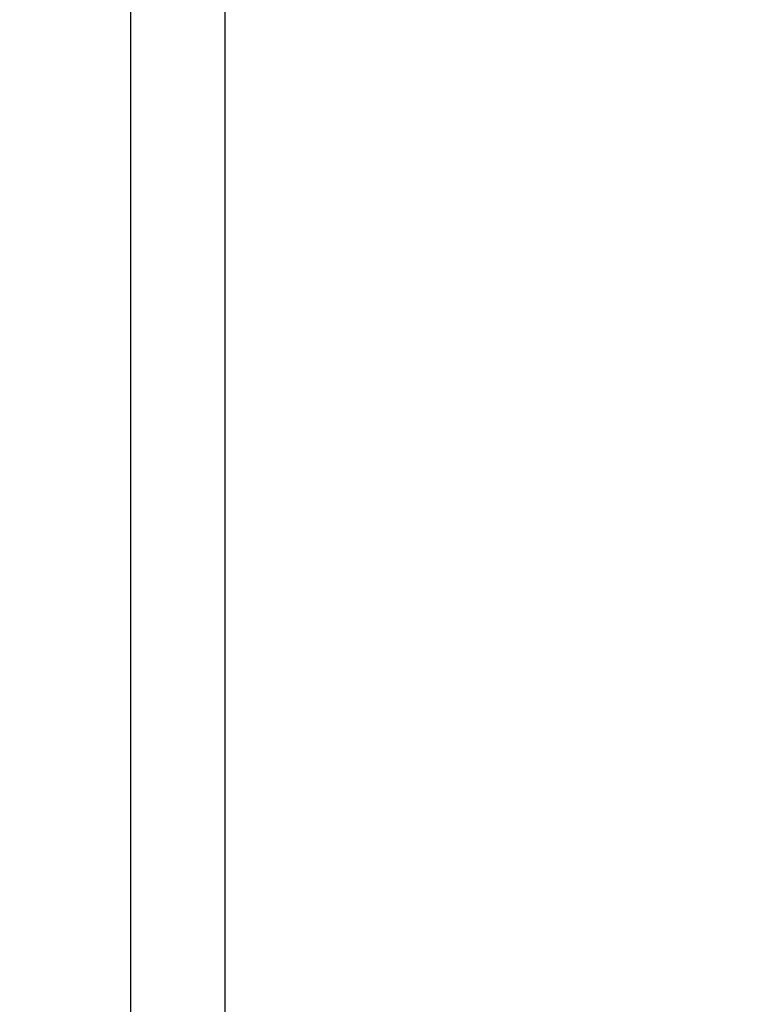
# Model space of a CAD drawing. Header units: inches. Extents: x 170 to 284, y 215 to 248.
# Tile 126 of 195: x 186.202 to 186.3016, y 223.6351 to 223.7687. Entities that reach past the tile are written whole.
import ezdxf

# ---------------------------------------------------------------- set-up
doc = ezdxf.new("R2010")
doc.units = ezdxf.units.IN
doc.header["$LTSCALE"] = 0.25
doc.header["$MEASUREMENT"] = 0
doc.layers.add('ANNOTATIONS', color=1, linetype='Continuous')
doc.layers.add('RH BENCH MOUNT', color=7, linetype='Continuous')
doc.styles.add('ARIAL', font='arial.ttf', dxfattribs={"height": 0.09375})
doc.dimstyles.new('STANDARD$0', dxfattribs={"dimtxt": 0.09375, "dimasz": 0.09375, "dimexe": 0.03125, "dimexo": 0.046875, "dimgap": 0.09, "dimtad": 0, "dimtih": 1, "dimtoh": 1, "dimdec": 4, "dimzin": 0, "dimdsep": 46, "dimtxsty": 'ARIAL', "dimcen": 0.09, "dimadec": 0, "dimazin": 0, "dimtfac": 1, "dimtdec": 4, "dimtofl": 0, "dimtmove": 0, "dimatfit": 1, "dimfxl": 1, "dimtolj": 1, "dimtzin": 0, "dimarcsym": 0})

# ---------------------------------------------------------------- blocks, each defined once
blk = doc.blocks.new('*D39')
at = {"layer": 'ANNOTATIONS', "color": 0, "lineweight": -2, "transparency": 16777216}
for p, q in [((186.1492924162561, 223.9759568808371), (187.589735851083, 223.9759568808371)), ((187.558485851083, 223.8822068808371), (187.558485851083, 222.1620311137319)), ((187.558485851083, 220.0069951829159), (187.558485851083, 221.7271709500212)), ((186.8279608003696, 219.9132451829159), (187.589735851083, 219.9132451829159))]:
    blk.add_line(p, q, dxfattribs=at)
at = {"layer": 'ANNOTATIONS', "color": 0, "transparency": 16777216}
for points in [[(187.542860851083, 223.8822068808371), (187.574110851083, 223.8822068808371), (187.558485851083, 223.9759568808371)], [(187.542860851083, 220.0069951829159), (187.574110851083, 220.0069951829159), (187.558485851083, 219.9132451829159)]]:
    blk.add_solid(points, dxfattribs=at)
at = {"layer": 'defpoints', "color": 0, "transparency": 16777216}
for p in [(186.1024174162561, 223.9759568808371), (186.7810858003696, 219.9132451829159), (187.558485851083, 219.9132451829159)]:
    blk.add_point(p, dxfattribs=at)
at = {"layer": 'ANNOTATIONS', "color": 0, "transparency": 16777216, "insert": (187.5584858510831, 221.9446010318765), "char_height": 0.09375, "attachment_point": 5, "style": 'ARIAL'}
blk.add_mtext('\\A1;OPENING\\PHEIGHT', dxfattribs=at)

msp = doc.modelspace()

# ---------------------------------------------------------------- linework, layer by layer
at = {"layer": 'RH BENCH MOUNT'}
for p, q in [((186.2170189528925, 224.1660078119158), (186.2170189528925, 219.9132451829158)), ((186.2298594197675, 219.9132451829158), (186.2298594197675, 224.1660078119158))]:
    msp.add_line(p, q, dxfattribs=at)

# ---------------------------------------------------------------- dimensions: what is measured, and where the dimension line sits
at = {"layer": 'ANNOTATIONS'}
dim = msp.add_linear_dim(base=(187.558485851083, 219.9132451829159), p1=(186.102417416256, 223.975956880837), p2=(186.7810858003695, 219.9132451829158), angle=90, text='OPENING\\PHEIGHT', dimstyle='STANDARD$0', dxfattribs=at)
dim.commit()
dim.dimension.update_dxf_attribs({"geometry": '*D39', "text_midpoint": (187.5584858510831, 221.9446010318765)})

doc.saveas('drawing.dxf')
